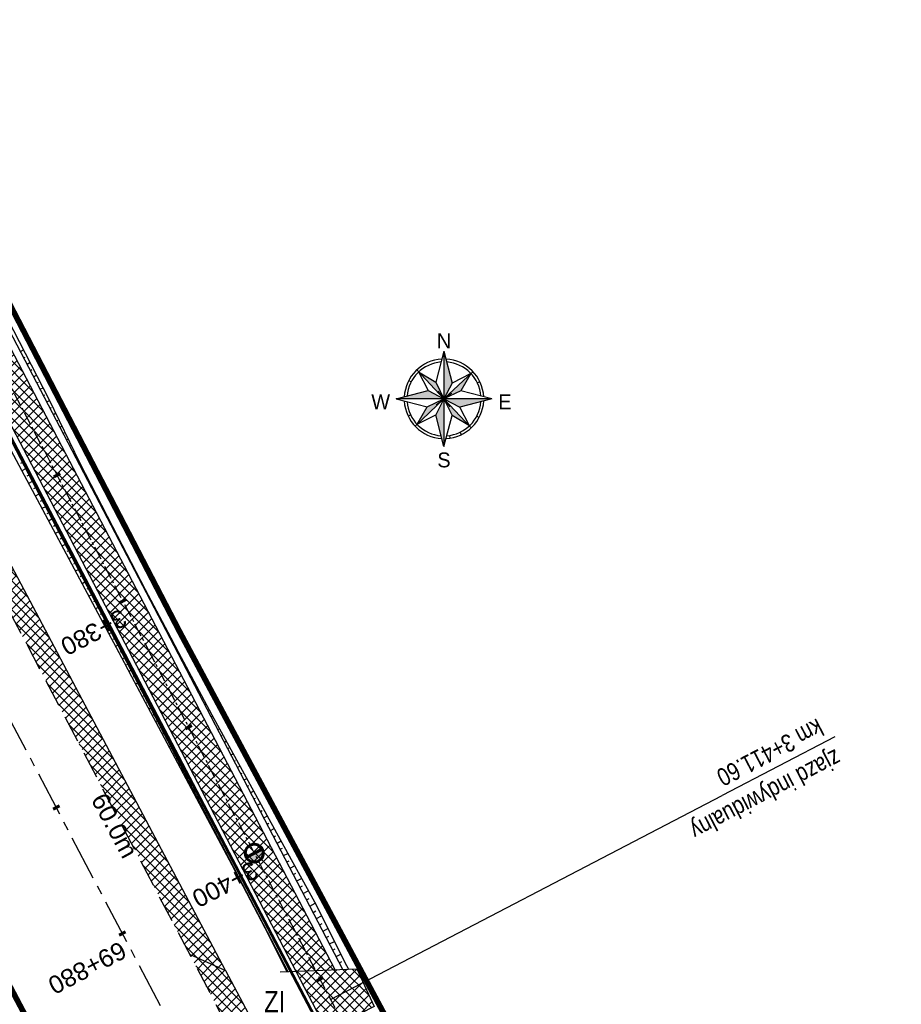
# Model space of a CAD drawing. Header units: metres. Extents: x 7529682 to 7533711, y 5721186 to 5727842.
# Tile 23 of 112: x 7531284 to 7531346, y 5724785 to 5724854. Entities that reach past the tile are written whole.
import ezdxf
from ezdxf.enums import TextEntityAlignment as Align

# ---------------------------------------------------------------- set-up
doc = ezdxf.new("R2010")
doc.units = ezdxf.units.M
for name, pattern in [('817-dzialki-09-05-04$0$HIDDEN', [0.375, 0.25, -0.125]), ('CENTER', [50.8, 31.75, -6.35, 6.35, -6.35]), ('HIDDEN', [9.525, 6.35, -3.175])]:
    doc.linetypes.add(name, pattern=pattern)
for name, color, linetype in [('C-DROGI-SYTUACJA-ETYKIETY', 7, 'Continuous'), ('D-hatch-pobocza', 131, 'Continuous'), ('D-hatch-zjazdy-BA', 244, 'Continuous'), ('D-hatch-zjazdy-kruszywo', 111, 'Continuous'), ('D-pobocza', 7, 'Continuous'), ('D-skarpa', 7, 'Continuous'), ('D-skarpa-kreskowanie', 7, 'Continuous')]:
    doc.layers.add(name, color=color, linetype=linetype)
doc.layers.add('D-hatch-ciag-pieszo-rowerowy', color=7, linetype='Continuous', lineweight=13, true_color=0xff9f80)
doc.layers.add('D-LR-etap-III', color=7, linetype='817-dzialki-09-05-04$0$HIDDEN', lineweight=50, true_color=0xff1aff)
for name, color, linetype, lineweight in [('D-krawędzie', 7, 'Continuous', 30), ('D-obrzeża', 7, 'Continuous', 30), ('D-opisy', 7, 'Continuous', 30), ('D-oś', 10, 'CENTER', 30), ('D-zjazdy', 7, 'Continuous', 30), ('D-zjazdy-opis', 7, 'Continuous', 30), ('PARSI', 252, 'Continuous', 13), ('Sieci-T-kanal technologiczny', 4, 'kt kanał technologiczny', 30)]:
    doc.layers.add(name, color=color, linetype=linetype, lineweight=lineweight)
doc.layers.add('D-opis-KT-dlugosci', color=7, linetype='Continuous', true_color=0xff8000)
doc.layers.add('poprzeczki', color=7, linetype='Continuous', true_color=0x0000c7)
doc.styles.add('2mm08', font='arial.ttf', dxfattribs={"width": 0.8})
doc.styles.add('ARIAL', font='arial.ttf', dxfattribs={"height": 1})
doc.styles.add('North Arrow Text', font='txt', dxfattribs={"height": 0.1})
doc.styles.get("Standard").update_dxf_attribs({"font": 'arial.ttf'})
doc.linetypes.add('kt kanał technologiczny', pattern='A,1,-0.8,["kt",Standard,S=0.5,R=0,X=-0.7,Y=-0.15],-0.3', length=2.1)
pattern_1 = [(45, (0.88535, 0.46493), (-0.33675960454, 0.33675960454), []), (135, (0.88535, 0.46493), (-0.33675960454, -0.33675960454), [])]
pattern_2 = [(45, (0, 0), (-0.33675960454, 0.33675960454), []), (135, (0, 0), (-0.33675960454, -0.33675960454), [])]

# ---------------------------------------------------------------- blocks, each defined once
blk = doc.blocks.new('KRZYZ')
at = {"layer": 'PARSI'}
for p, q in [((5, 0), (-5, 0)), ((0, -5), (0, 5))]:
    blk.add_line(p, q, dxfattribs=at)
blk = doc.blocks.new('orientacja')
at = {"layer": 'D-opisy', "lineweight": 25}
h = blk.add_hatch(color=256, dxfattribs=at)
h.paths.add_polyline_path([(6529063.97, 5548109.12), (6529063.97, 5548093.21), (6529066.73, 5548098.47)])
h.paths.add_polyline_path([(6529072.97, 5548101.66), (6529063.97, 5548093.21), (6529069.55, 5548095.88)])
h.paths.add_polyline_path([(6529079.89, 5548093.21), (6529063.97, 5548093.21), (6529069.23, 5548090.45)])
h.paths.add_polyline_path([(6529063.97, 5548093.21), (6529066.65, 5548087.63), (6529072.42, 5548084.21)])
h.paths.add_polyline_path([(6529063.97, 5548093.21), (6529061.21, 5548087.94), (6529063.97, 5548077.29)])
h.paths.add_polyline_path([(6529063.97, 5548093.21), (6529058.4, 5548090.53), (6529054.98, 5548084.75)])
h.paths.add_polyline_path([(6529058.71, 5548095.97), (6529048.06, 5548093.21), (6529063.97, 5548093.21)])
h.paths.add_polyline_path([(6529061.29, 5548098.78), (6529055.52, 5548102.2), (6529063.97, 5548093.21)])
for points in [[(6529063.97, 5548109.12), (6529061.29, 5548098.78)], [(6529063.97, 5548109.12), (6529063.97, 5548077.29)], [(6529063.97, 5548109.12), (6529066.73, 5548098.47)], [(6529063.97, 5548093.21), (6529054.89, 5548102.87)], [(6529055.52, 5548102.2), (6529058.71, 5548095.97)], [(6529055.52, 5548102.2), (6529061.29, 5548098.78)], [(6529063.97, 5548093.21), (6529073.64, 5548102.28)], [(6529052.23, 5548099.36), (6529053.04, 5548098.94)], [(6529061.29, 5548098.78), (6529063.97, 5548093.21)], [(6529072.97, 5548101.66), (6529066.73, 5548098.47)], [(6529072.97, 5548101.66), (6529069.55, 5548095.88)], [(6529075.92, 5548098.95), (6529075.1, 5548098.55)], [(6529048.06, 5548093.21), (6529058.71, 5548095.97)], [(6529058.71, 5548095.97), (6529063.97, 5548093.21)], [(6529066.73, 5548098.47), (6529063.97, 5548093.21)], [(6529069.55, 5548095.88), (6529063.97, 5548093.21)], [(6529079.89, 5548093.21), (6529069.55, 5548095.88)], [(6529079.89, 5548093.21), (6529048.06, 5548093.21)], [(6529048.06, 5548093.21), (6529058.4, 5548090.53)], [(6529063.97, 5548093.21), (6529054.31, 5548084.13)], [(6529058.4, 5548090.53), (6529063.97, 5548093.21)], [(6529063.97, 5548093.21), (6529061.21, 5548087.94)], [(6529063.97, 5548093.21), (6529073.05, 5548083.54)], [(6529063.97, 5548093.21), (6529069.23, 5548090.45)], [(6529063.97, 5548093.21), (6529066.65, 5548087.63)], [(6529079.89, 5548093.21), (6529069.23, 5548090.45)], [(6529054.98, 5548084.75), (6529058.4, 5548090.53)], [(6529072.42, 5548084.21), (6529069.23, 5548090.45)], [(6529052.02, 5548087.46), (6529052.85, 5548087.86)], [(6529054.98, 5548084.75), (6529061.21, 5548087.94)], [(6529063.97, 5548077.29), (6529061.21, 5548087.94)], [(6529063.97, 5548077.29), (6529066.65, 5548087.63)], [(6529072.42, 5548084.21), (6529066.65, 5548087.63)], [(6529074.9, 5548087.47), (6529075.71, 5548087.05)], [(6529065.76, 5548080.99), (6529065.89, 5548080.09)], [(6529069.32, 5548082.08), (6529069.72, 5548081.26)]]:
    blk.add_lwpolyline(points, dxfattribs=at)
for radius, start, end in [(13.26, 92.995, 177.005), (12.34, 94.3434, 175.6566), (13.26, 2.995, 87.005), (12.34, 4.3434, 85.6566), (13.26, 182.995, 267.005), (12.34, 184.3434, 265.6566), (13.26, 272.995, 357.005), (12.34, 274.3434, 355.6566)]:
    blk.add_arc((6529063.97, 5548093.21), radius, start, end, dxfattribs=at)
at = {"layer": 'D-opisy', "lineweight": 25, "xscale": 0.6489600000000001, "yscale": 0.6489600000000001, "zscale": 0.6489600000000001, "rotation": 306.822681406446}
blk.add_blockref('KRZYZ', (6529063.97, 5548093.21), dxfattribs=at)
at = {"layer": 'D-opisy', "lineweight": 25, "style": 'North Arrow Text'}
for s, p in [('N', (6529063.97, 5548108.61)), ('W', (6529042.87, 5548088.29)), ('E', (6529084.28, 5548088.29)), ('S', (6529063.97, 5548068.88))]:
    blk.add_text(s, height=4.96, dxfattribs=at).set_placement(p, align=Align.BOTTOM_CENTER)
blk = doc.blocks.new('AeccTickLine')
at = {"color": 0, "linetype": 'ByBlock', "lineweight": -2}
blk.add_line((0, 1), (0, -1), dxfattribs=at)
blk = doc.blocks.new('kilometraz')
at = {"linetype": 'ByBlock', "lineweight": -2}
blk.add_hatch(color=0, dxfattribs=at).paths.add_polyline_path([(0, -0.28125, 0.41421356), (0.28125, 0, 0.41421356), (0, 0.28125)])
at = {"color": 0, "linetype": 'ByBlock', "lineweight": -2}
blk.add_line((0, 0.28125), (0, -0.28125), dxfattribs=at)
blk.add_circle((0, 0), 0.28125, dxfattribs=at)

msp = doc.modelspace()

# ---------------------------------------------------------------- hatches: boundary and pattern name
at = {"layer": 'D-hatch-ciag-pieszo-rowerowy'}
h = msp.add_hatch(dxfattribs=at)
h.set_pattern_fill('ANSI37', color=256, scale=0.15, style=0)
h.set_pattern_definition(pattern_1)
h.paths.add_polyline_path([(7531176.002, 5725035.633), (7531173.776, 5725034.493), (7531202.515, 5724979.795), (7531233.696, 5724920.95), (7531258.824, 5724873.473), (7531292.225, 5724809.507), (7531303.703, 5724787.477), (7531306.47, 5724787.579), (7531294.441, 5724810.665), (7531261.037, 5724874.637), (7531235.905, 5724922.12), (7531204.726, 5724980.962)])
at = {"layer": 'D-hatch-pobocza'}
h = msp.add_hatch(dxfattribs=at)
h.set_pattern_fill('ANSI37', color=256, scale=0.15, style=0)
h.set_pattern_definition(pattern_2)
h.paths.add_polyline_path([(7531224.12, 5724929.62), (7531213.15, 5724949.98), (7531200.73, 5724973.91), (7531188.83, 5724996.41), (7531176.89, 5725019.33), (7531166.91, 5725038.07), (7531158.98, 5725054.059), (7531158.142, 5725051.386), (7531167.38, 5725033.767), (7531197.165, 5724976.988), (7531228.151, 5724918.034), (7531253.153, 5724870.491), (7531286.796, 5724806.654), (7531296.235, 5724788.675), (7531298.776, 5724787.518), (7531278.14, 5724826.49), (7531263.88, 5724853.83), (7531259.01, 5724862.85), (7531247.51, 5724884.88), (7531235.21, 5724908.21)])
at = {"layer": 'D-hatch-zjazdy-BA'}
h = msp.add_hatch(dxfattribs=at)
h.set_pattern_fill('ANSI37', color=256, scale=0.15, style=0)
h.set_pattern_definition(pattern_1)
h.paths.add_polyline_path([(7531305.884, 5724783.292), (7531309.218, 5724784.999), (7531307.992, 5724787.635), (7531303.703, 5724787.477)])
at = {"layer": 'D-hatch-zjazdy-kruszywo'}
h = msp.add_hatch(dxfattribs=at)
h.set_pattern_fill('ANSI37', color=256, scale=0.15, style=0)
h.set_pattern_definition(pattern_2)
h.paths.add_polyline_path([(7531298.776, 5724787.518), (7531296.235, 5724788.675), (7531302.441, 5724776.853), (7531302.377, 5724780.719)])

# ---------------------------------------------------------------- linework, layer by layer
at = {"layer": 'D-krawędzie', "linetype": 'HIDDEN', "ltscale": 0.3, "flags": 128}
msp.add_lwpolyline([(7530572.01, 5726166.06), (7530599.74, 5726113.52), (7530641.555, 5726032.008), (7530660.961, 5725995.07), (7530689.128, 5725941.54), (7530707.336, 5725907.032), (7530725.256, 5725873.093), (7530743.97, 5725837.654), (7530770.527, 5725787.119), (7530787.864, 5725754.267), (7530809.898, 5725712.542), (7530824.739, 5725684.389), (7530840.856, 5725653.693), (7530860.675, 5725616.154), (7530865.283, 5725607.394), (7530878.05, 5725583.08), (7530918.172, 5725507.178), (7530950.163, 5725446.305), (7530993.419, 5725364.265), (7531022.766, 5725308.719), (7531053.81, 5725249.872), (7531081.166, 5725197.875), (7531103.902, 5725154.541), (7531128.123, 5725108.448), (7531149.3, 5725068.25), (7531167.38, 5725033.767), (7531197.165, 5724976.988), (7531228.151, 5724918.034), (7531253.153, 5724870.491), (7531286.796, 5724806.654), (7531306.74, 5724768.665), (7531335.094, 5724714.652), (7531357.319, 5724672.439), (7531373.645, 5724641.454), (7531392.162, 5724605.999), (7531418.48, 5724555.853), (7531439.727, 5724515.582), (7531476.36, 5724446.19), (7531491.8, 5724416.76), (7531531.9, 5724339.933), (7531557.227, 5724291.659), (7531569.852, 5724267.577), (7531591.376, 5724226.548), (7531610.004, 5724191.103), (7531616.883, 5724177.999), (7531629.985, 5724153.025), (7531641.007, 5724132.022), (7531664.906, 5724087.617), (7531677.644, 5724064.786), (7531683.112, 5724054.988), (7531686.753, 5724048.18), (7531695.448, 5724031.697), (7531703.749, 5724015.917), (7531709.214, 5724005.514), (7531719.389, 5723986.147), (7531726.295, 5723973), (7531732.741, 5723960.736), (7531735.13, 5723956.19)], dxfattribs=at)
at = {"layer": 'D-LR-etap-III', "ltscale": 10, "flags": 128}
msp.add_lwpolyline([(7531750.474, 5723895.103, 0.4, 0.4, 0), (7531750.505, 5723895.13, 0.4, 0.4, 0), (7531682.71, 5724022.92, 0.4, 0.4, 0), (7531619.177, 5724147.204, 0.4, 0.4, 0), (7531592.309, 5724198.489, 0.4, 0.4, 0), (7531553.264, 5724272.919, 0.4, 0.4, 0), (7531504.02, 5724366.79, 0.4, 0.4, 0), (7531482.09, 5724407.62, 0.4, 0.4, 0), (7531412.35, 5724541.183, 0.4, 0.4, 0), (7531388.464, 5724586.93, 0.4, 0.4, 0), (7531345.12, 5724669.94, 0.4, 0.4, 0), (7531127.66, 5725081.67, 0.4, 0.4, 0), (7531059.253, 5725211.041, 0.4, 0.4, 0), (7531008.007, 5725307.954, 0.4, 0.4, 0), (7530964.182, 5725390.836, 0.4, 0.4, 0), (7530914.557, 5725484.684, 0.4, 0.4, 0), (7530865.243, 5725577.494, 0.4, 0.4, 0), (7530840.085, 5725624.059, 0.4, 0.4, 0), (7530802.56, 5725694.925, 0.4, 0.4, 0), (7530755.54, 5725787.51, 0.4, 0.4, 0), (7530708.718, 5725876.303, 0.4, 0.4, 0), (7530695.12, 5725902.09, 0.4, 0.4, 0), (7530642.914, 5726001.078, 0.4, 0.4, 0), (7530634.935, 5726016.147, 0.4, 0.4, 0), (7530610.82, 5726061.93, 0.4, 0.4, 0), (7530610.82, 5726061.93, 0.4, 0.4, 0), (7530607.21, 5726063.51, 0.4, 0.4, 0), (7530597.42, 5726080.68, 0.4, 0.4, 0), (7530591.16, 5726088.44, 0.4, 0.4, 0), (7530581.28, 5726107.21, 0.4, 0.4, 0), (7530571.29, 5726130.56, 0.4, 0.4, 0), (7530549.555, 5726171.527, 0.4, 0.4, 0), (7530531.014, 5726206.474, 0.4, 0.4, 0), (7530516.461, 5726236.017, 0.4, 0.4, 0), (7530500.799, 5726266.141, 0.4, 0.4, 0), (7530491.35, 5726283.94, 0.4, 0.4, 0), (7530482.4, 5726303.41, 0.4, 0.4, 0), (7530482.4, 5726303.41, 0.4, 0.4, 0), (7530450.41, 5726357.28, 0.4, 0.4, 0), (7530397.759, 5726458.5, 0.4, 0.4, 0), (7530334.708, 5726583.665, 0.4, 0.4, 0), (7530303.939, 5726645.168, 0.4, 0.4, 0), (7530300.51, 5726651.778, 0.4, 0.4, 0), (7530289.214, 5726671.967, 0.4, 0.4, 0), (7530281.54, 5726685.57, 0.4, 0.4, 0), (7530261.371, 5726724.163, 0.4, 0.4, 0), (7530254.03, 5726738.21, 0.4, 0.4, 0), (7530197.22, 5726845.06, 0.4, 0.4, 0), (7530194.71, 5726849.15, 0.4, 0.4, 0), (7530195.92, 5726850.75, 0.4, 0.4, 0), (7530170.547, 5726892.961, 0.4, 0.4, 0), (7530143.175, 5726945.066, 0.4, 0.4, 0), (7530105.06, 5727018.32, 0.4, 0.4, 0), (7530100.06, 5727027.16, 0.4, 0.4, 0), (7530062.319, 5727099.625, 0.4, 0.4, 0), (7530015.379, 5727189.42, 0.4, 0.4, 0), (7529983.208, 5727250.207, 0.4, 0.4, 0), (7529953.284, 5727306.747, 0.4, 0.4, 0), (7529900.671, 5727406.159, 0.4, 0.4, 0), (7529890.63, 5727425.131, 0.4, 0.4, 0), (7529875.155, 5727454.426, 0.4, 0.4, 0), (7529857.56, 5727487.787, 0.4, 0.4, 0), (7529835.194, 5727530.193, 0.4, 0.4, 0), (7529811.741, 5727574.662, 0.4, 0.4, 0), (7529792.102, 5727611.923, 0.4, 0.4, 0), (7529768.066, 5727657.47, 0.4, 0.4, 0), (7529755.211, 5727682.131, 0.4, 0.4, 0), (7529753.31, 5727681.13, 0.4, 0.4, 0), (7529739.21, 5727707.77, 0.4, 0.4, 0), (7529735.395, 5727711.252, 0.4, 0.4, 0), (7529725.42, 5727730.2, 0.4, 0.4, 0), (7529723.55, 5727729.88, 0.4, 0.4, 0), (7529695.567, 5727782.932, 0.4, 0.4, 0), (7529717.68, 5727794.024, 0.4, 0.4, 0), (7529736.275, 5727758.647, 0.4, 0.4, 0), (7529736.275, 5727758.647, 0.4, 0.4, 0), (7529744.511, 5727750.406, 0.4, 0.4, 0), (7529744.511, 5727750.406, 0.4, 0.4, 0), (7529750.283, 5727738.55, 0.4, 0.4, 0), (7529777.109, 5727687.569, 0.4, 0.4, 0), (7529796.515, 5727651.33, 0.4, 0.4, 0), (7529814.938, 5727616.793, 0.4, 0.4, 0), (7529839.007, 5727572.304, 0.4, 0.4, 0), (7529860.618, 5727532.509, 0.4, 0.4, 0), (7529882.349, 5727491.504, 0.4, 0.4, 0), (7529904.865, 5727449.096, 0.4, 0.4, 0), (7529920.747, 5727418.885, 0.4, 0.4, 0), (7529946.677, 5727368.547, 0.4, 0.4, 0), (7529972.025, 5727320.573, 0.4, 0.4, 0), (7529987.74, 5727290.153, 0.4, 0.4, 0), (7529996.497, 5727273.662, 0.4, 0.4, 0), (7530017.541, 5727234.203, 0.4, 0.4, 0), (7530033.054, 5727204.864, 0.4, 0.4, 0), (7530051.623, 5727170.223, 0.4, 0.4, 0), (7530069.277, 5727137.016, 0.4, 0.4, 0), (7530089.385, 5727097.534, 0.4, 0.4, 0), (7530109.713, 5727060.747, 0.4, 0.4, 0), (7530136.77, 5727011.64, 0.4, 0.4, 0), (7530162.447, 5726962.744, 0.4, 0.4, 0), (7530187.674, 5726916.992, 0.4, 0.4, 0), (7530207.821, 5726879.335, 0.4, 0.4, 0), (7530230.626, 5726834.519, 0.4, 0.4, 0), (7530262.288, 5726776.618, 0.4, 0.4, 0), (7530277.51, 5726760.213, 0.4, 0.4, 0), (7530286.037, 5726744.107, 0.4, 0.4, 0), (7530288.097, 5726735.884, 0.4, 0.4, 0), (7530290.394, 5726725.047, 0.4, 0.4, 0), (7530296.177, 5726713.583, 0.4, 0.4, 0), (7530302.726, 5726701.182, 0.4, 0.4, 0), (7530325.685, 5726657.466, 0.4, 0.4, 0), (7530343.244, 5726623.649, 0.4, 0.4, 0), (7530360.23, 5726591.747, 0.4, 0.4, 0), (7530383.209, 5726548.059, 0.4, 0.4, 0), (7530406.018, 5726503.606, 0.4, 0.4, 0), (7530427.465, 5726462.62, 0.4, 0.4, 0), (7530447.928, 5726424.388, 0.4, 0.4, 0), (7530471.127, 5726379.921, 0.4, 0.4, 0), (7530490.501, 5726343.033, 0.4, 0.4, 0), (7530509.499, 5726306.733, 0.4, 0.4, 0), (7530529.89, 5726267.244, 0.4, 0.4, 0), (7530543.852, 5726238.99, 0.4, 0.4, 0), (7530554.809, 5726218.944, 0.4, 0.4, 0), (7530559.027, 5726212.223, 0.4, 0.4, 0), (7530563.061, 5726206.41, 0.4, 0.4, 0), (7530566.934, 5726200.464, 0.4, 0.4, 0), (7530569.771, 5726194.902, 0.4, 0.4, 0), (7530571.473, 5726191.282, 0.4, 0.4, 0), (7530572.839, 5726188.025, 0.4, 0.4, 0), (7530575.295, 5726182.035, 0.4, 0.4, 0), (7530579.737, 5726173.306, 0.4, 0.4, 0), (7530583.3, 5726167.41, 0.4, 0.4, 0), (7530593.4, 5726163.33, 0.4, 0.4, 0), (7530598.618, 5726155.264, 0.4, 0.4, 0), (7530608.258, 5726140.497, 0.4, 0.4, 0), (7530603.27, 5726136.83, 0.4, 0.4, 0), (7530606.53, 5726131.84, 0.4, 0.4, 0), (7530604.239, 5726124.217, 0.4, 0.4, 0), (7530605.847, 5726121.63, 0.4, 0.4, 0), (7530608.972, 5726116.164, 0.4, 0.4, 0), (7530618.114, 5726097.791, 0.4, 0.4, 0), (7530651.213, 5726034.96, 0.4, 0.4, 0), (7530670.244, 5725998.611, 0.4, 0.4, 0), (7530698.075, 5725945.953, 0.4, 0.4, 0), (7530716.506, 5725911.305, 0.4, 0.4, 0), (7530735.223, 5725875.667, 0.4, 0.4, 0), (7530752.504, 5725842.155, 0.4, 0.4, 0), (7530778.311, 5725793.501, 0.4, 0.4, 0), (7530797.5, 5725756.382, 0.4, 0.4, 0), (7530812.519, 5725728.289, 0.4, 0.4, 0), (7530820.039, 5725713.16, 0.4, 0.4, 0), (7530822.422, 5725710.194, 0.4, 0.4, 0), (7530833.155, 5725688.801, 0.4, 0.4, 0), (7530849.629, 5725656.159, 0.4, 0.4, 0), (7530867.983, 5725621.964, 0.4, 0.4, 0), (7530872.63, 5725612.888, 0.4, 0.4, 0), (7530880.354, 5725597.595, 0.4, 0.4, 0), (7530883.839, 5725593.389, 0.4, 0.4, 0), (7530891.782, 5725587.763, 0.4, 0.4, 0), (7530895.039, 5725584.281, 0.4, 0.4, 0), (7530897.034, 5725580.941, 0.4, 0.4, 0), (7530900.952, 5725579.946, 0.4, 0.4, 0), (7530904.81, 5725571.977, 0.4, 0.4, 0), (7530903.682, 5725568.566, 0.4, 0.4, 0), (7530908.901, 5725558.845, 0.4, 0.4, 0), (7530910.252, 5725545.672, 0.4, 0.4, 0), (7530912.873, 5725538.646, 0.4, 0.4, 0), (7530945.278, 5725478.464, 0.4, 0.4, 0), (7530959.692, 5725450.246, 0.4, 0.4, 0), (7531002.827, 5725368.192, 0.4, 0.4, 0), (7531044.704, 5725290.314, 0.4, 0.4, 0), (7531064.099, 5725253.213, 0.4, 0.4, 0), (7531083.01, 5725216.678, 0.4, 0.4, 0), (7531113.013, 5725158.466, 0.4, 0.4, 0), (7531137.364, 5725113.071, 0.4, 0.4, 0), (7531150.831, 5725086.712, 0.4, 0.4, 0), (7531159.746, 5725076.641, 0.4, 0.4, 0), (7531166.31, 5725074.58, 0.4, 0.4, 0), (7531172.29, 5725062.58, 0.4, 0.4, 0), (7531170.59, 5725055.606, 0.4, 0.4, 0), (7531173.733, 5725044.081, 0.4, 0.4, 0), (7531215.342, 5724964.86, 0.4, 0.4, 0), (7531238.054, 5724921.685, 0.4, 0.4, 0), (7531262.39, 5724875.283, 0.4, 0.4, 0), (7531295.587, 5724811.266, 0.4, 0.4, 0), (7531348.488, 5724712.363, 0.4, 0.4, 0), (7531363.741, 5724682.684, 0.4, 0.4, 0), (7531366.987, 5724675.865, 0.4, 0.4, 0), (7531382.541, 5724646.111, 0.4, 0.4, 0), (7531401.299, 5724610.875, 0.4, 0.4, 0), (7531428.965, 5724558.862, 0.4, 0.4, 0), (7531449.111, 5724520.398, 0.4, 0.4, 0), (7531477.293, 5724465.831, 0.4, 0.4, 0), (7531500.996, 5724421.113, 0.4, 0.4, 0), (7531512.122, 5724400.549, 0.4, 0.4, 0), (7531513.782, 5724396.757, 0.4, 0.4, 0), (7531526.32, 5724379.39, 0.4, 0.4, 0), (7531566.784, 5724302.736, 0.4, 0.4, 0), (7531612.277, 5724225.61, 0.4, 0.4, 0), (7531620.493, 5724210.548, 0.4, 0.4, 0), (7531631.578, 5724196.258, 0.4, 0.4, 0), (7531653.484, 5724152.434, 0.4, 0.4, 0), (7531661.151, 5724128.494, 0.4, 0.4, 0), (7531673.881, 5724101.186, 0.4, 0.4, 0), (7531684.691, 5724081.184, 0.4, 0.4, 0), (7531699.212, 5724051.17, 0.4, 0.4, 0), (7531704.034, 5724040.584, 0.4, 0.4, 0), (7531704.034, 5724040.584, 0.4, 0.4, 0), (7531703.913, 5724037.17, 0.4, 0.4, 0), (7531736.42, 5723969.232, 0.4, 0.4, 0), (7531738.285, 5723967.699, 0.4, 0.4, 0), (7531742.181, 5723962.346, 0.4, 0.4, 0), (7531744.286, 5723958.616, 0.4, 0.4, 0), (7531755.393, 5723944.193, 0.4, 0.4, 0), (7531758.69, 5723936.76, 0.4, 0.4, 0), (7531780.08, 5723929.25, 0.4, 0.4, 0), (7531792.612, 5723906.338, 0.4, 0.4, 0), (7531792.612, 5723906.338, 0.4, 0.4, 0), (7531756.962, 5723883.055, 0.4, 0.4, 0), (7531750.46, 5723895.13, 0.4, 0.4, 0), (7531750.46, 5723895.13, 0, 0, 0)], format="xyseb", dxfattribs=at)
at = {"layer": 'D-obrzeża'}
for points in [[(7531306.47, 5724787.579), (7531294.441, 5724810.665), (7531261.037, 5724874.637), (7531235.905, 5724922.12), (7531204.726, 5724980.962), (7531173.078, 5725041.197, -0.068789), (7531170.289, 5725048.924), (7531169.644, 5725051.962, 0.068574), (7531168.256, 5725055.815), (7531166.709, 5725058.764, -0.29099), (7531166.888, 5725060.903), (7531168.105, 5725062.505)], [(7531162.547, 5725061.318), (7531165.882, 5725054.959, -0.068574), (7531167.27, 5725051.106), (7531167.915, 5725048.068, 0.068789), (7531170.704, 5725040.34), (7531202.515, 5724979.795), (7531233.696, 5724920.95), (7531258.824, 5724873.473), (7531292.225, 5724809.507), (7531312.052, 5724771.454), (7531340.423, 5724719.339, -0.00902), (7531345.426, 5724709.741), (7531362.629, 5724675.233), (7531378.958, 5724644.242), (7531397.477, 5724608.783), (7531423.79, 5724558.646), (7531445.036, 5724518.378), (7531473.71, 5724463.87), (7531497.095, 5724419.316), (7531505.905, 5724402.511, -0.033171), (7531508.586, 5724396.451), (7531511.248, 5724389.164)]]:
    msp.add_lwpolyline(points, format="xyb", dxfattribs=at)
at = {"layer": 'D-oś', "ltscale": 0.03}
msp.add_lwpolyline([(7531156.869, 5725074.83), (7531166.993, 5725055.55, -0.068732), (7531168.479, 5725051.432), (7531169.1, 5725048.503, 0.068783), (7531171.89, 5725040.776), (7531203.621, 5724980.378), (7531234.8, 5724921.535), (7531259.931, 5724874.055), (7531293.333, 5724810.086), (7531313.16, 5724772.033), (7531341.529, 5724719.923, -0.009023), (7531346.533, 5724710.322), (7531363.735, 5724675.815), (7531380.065, 5724644.823), (7531398.584, 5724609.363), (7531424.897, 5724559.228), (7531446.142, 5724518.961), (7531474.816, 5724464.452), (7531498.201, 5724419.897)], format="xyb", dxfattribs=at)
at = {"layer": 'D-oś', "ltscale": 0.1}
msp.add_lwpolyline([(7531488.683, 5724414.901), (7531465.302, 5724459.448), (7531436.63, 5724513.951), (7531415.383, 5724554.223), (7531389.061, 5724604.375), (7531370.545, 5724639.828), (7531354.222, 5724670.808), (7531331.996, 5724713.024), (7531303.641, 5724767.038), (7531283.699, 5724805.024), (7531250.055, 5724868.862), (7531225.053, 5724916.406), (7531194.065, 5724975.362), (7531164.28, 5725032.142), (7531146.202, 5725066.622)], dxfattribs=at)
at = {"layer": 'D-pobocza'}
for points in [[(7531307.023, 5724787.599), (7531294.884, 5724810.896), (7531261.48, 5724874.869), (7531236.347, 5724922.354), (7531205.169, 5724981.195), (7531173.553, 5725041.368, -0.068789), (7531170.764, 5725049.096), (7531170.119, 5725052.133, 0.068574), (7531168.73, 5725055.986), (7531167.152, 5725058.996, -0.29099), (7531167.286, 5725060.6), (7531168.707, 5725062.47)], [(7531162.212, 5725060.882), (7531165.407, 5725054.788, -0.068574), (7531166.795, 5725050.935), (7531167.44, 5725047.896, 0.068789), (7531170.23, 5725040.168), (7531202.073, 5724979.562), (7531233.254, 5724920.716), (7531258.382, 5724873.241), (7531291.782, 5724809.276), (7531303.156, 5724787.446)]]:
    msp.add_lwpolyline(points, format="xyb", dxfattribs=at)
msp.add_lwpolyline([(7531298.776, 5724787.518), (7531278.14, 5724826.49), (7531263.88, 5724853.83), (7531259.01, 5724862.85), (7531247.51, 5724884.88), (7531235.21, 5724908.21), (7531224.12, 5724929.62), (7531213.15, 5724949.98), (7531200.73, 5724973.91), (7531188.83, 5724996.41), (7531176.89, 5725019.33), (7531166.91, 5725038.07), (7531158.98, 5725054.059), (7531158.142, 5725051.386)], dxfattribs=at)
at = {"layer": 'D-skarpa', "linetype": 'Continuous'}
for points in [[(7531230.708, 5724934.053, -0.000223), (7531256.277, 5724885.356), (7531258.574, 5724880.914), (7531261.648, 5724874.964), (7531263.151, 5724872.011), (7531267.688, 5724863.099), (7531270.049, 5724858.691), (7531272.444, 5724854.301), (7531274.719, 5724849.848), (7531276.999, 5724845.398), (7531279.375, 5724840.998), (7531281.743, 5724836.594), (7531286.35, 5724827.719), (7531288.531, 5724823.211), (7531290.815, 5724818.767), (7531293.119, 5724814.331), (7531294.924, 5724810.915), (7531295.463, 5724809.898), (7531297.815, 5724805.5), (7531302.62, 5724796.728), (7531305.022, 5724792.341), (7531307.283, 5724787.881), (7531307.417, 5724787.613)], [(7531228.71, 5724927.335, -0.000386), (7531236.047, 5724914.248), (7531238.562, 5724909.923), (7531240.908, 5724905.507), (7531247.955, 5724892.266), (7531250.347, 5724887.875), (7531252.783, 5724883.507), (7531255.08, 5724879.065), (7531257.339, 5724874.604), (7531258.085, 5724873.078), (7531259.493, 5724870.101), (7531261.633, 5724865.577), (7531264.108, 5724861.229), (7531266.812, 5724857.001), (7531269.084, 5724852.546), (7531271.476, 5724848.155), (7531280.42, 5724830.262), (7531282.741, 5724825.834), (7531291.634, 5724809.199), (7531292.169, 5724808.196), (7531299.223, 5724794.958), (7531301.525, 5724790.519), (7531303.079, 5724787.454)]]:
    msp.add_lwpolyline(points, format="xyb", dxfattribs=at)
at = {"layer": 'D-skarpa-kreskowanie', "linetype": 'Continuous'}
for p, q in [((7531284.352, 5724831.067, 108.7), (7531284.556, 5724831.174, 108.546)), ((7531284.583, 5724830.624, 108.701), (7531284.685, 5724830.677, 108.625)), ((7531284.814, 5724830.181, 108.702), (7531285.017, 5724830.287, 108.55)), ((7531285.046, 5724829.738, 108.703), (7531285.147, 5724829.79, 108.627)), ((7531285.277, 5724829.294, 108.704), (7531285.478, 5724829.399, 108.553)), ((7531285.509, 5724828.851, 108.705), (7531285.608, 5724828.903, 108.63)), ((7531285.74, 5724828.408, 108.706), (7531285.939, 5724828.512, 108.557)), ((7531285.972, 5724827.965, 108.707), (7531286.07, 5724828.016, 108.633)), ((7531286.203, 5724827.522, 108.708), (7531286.396, 5724827.622, 108.563)), ((7531286.434, 5724827.078, 108.709), (7531286.522, 5724827.124, 108.643)), ((7531286.666, 5724826.635, 108.71), (7531286.825, 5724826.718, 108.59)), ((7531286.897, 5724826.192, 108.711), (7531286.968, 5724826.229, 108.657)), ((7531287.129, 5724825.749, 108.712), (7531287.253, 5724825.814, 108.618)), ((7531287.36, 5724825.305, 108.712), (7531287.414, 5724825.334, 108.672)), ((7531287.592, 5724824.862, 108.713), (7531287.682, 5724824.91, 108.645)), ((7531287.823, 5724824.419, 108.714), (7531287.86, 5724824.438, 108.687)), ((7531288.054, 5724823.976, 108.715), (7531288.111, 5724824.005, 108.673)), ((7531288.286, 5724823.533, 108.716), (7531288.305, 5724823.543, 108.702)), ((7531284.484, 5724823.252, 108.583), (7531284.342, 5724823.178, 108.477)), ((7531284.715, 5724822.809, 108.584), (7531284.436, 5724822.663, 108.374)), ((7531288.517, 5724823.089, 108.717), (7531288.543, 5724823.103, 108.698)), ((7531284.947, 5724822.366, 108.585), (7531284.809, 5724822.294, 108.482)), ((7531288.749, 5724822.646, 108.718), (7531288.761, 5724822.652, 108.709)), ((7531288.98, 5724822.203, 108.719), (7531289.002, 5724822.215, 108.702)), ((7531285.178, 5724821.922, 108.586), (7531284.907, 5724821.781, 108.383)), ((7531285.41, 5724821.479, 108.587), (7531285.276, 5724821.41, 108.487)), ((7531289.212, 5724821.76, 108.72), (7531289.222, 5724821.765, 108.712)), ((7531289.443, 5724821.317, 108.721), (7531289.462, 5724821.327, 108.707)), ((7531285.641, 5724821.036, 108.588), (7531285.379, 5724820.899, 108.391)), ((7531289.674, 5724820.873, 108.722), (7531289.683, 5724820.878, 108.715)), ((7531285.873, 5724820.593, 108.589), (7531285.744, 5724820.525, 108.492)), ((7531286.104, 5724820.15, 108.59), (7531285.85, 5724820.017, 108.399)), ((7531289.906, 5724820.43, 108.723), (7531289.922, 5724820.439, 108.711)), ((7531290.137, 5724819.987, 108.724), (7531290.145, 5724819.991, 108.718)), ((7531286.335, 5724819.706, 108.591), (7531286.211, 5724819.641, 108.497)), ((7531286.567, 5724819.263, 108.592), (7531286.322, 5724819.135, 108.408)), ((7531290.369, 5724819.544, 108.725), (7531290.382, 5724819.55, 108.715)), ((7531286.798, 5724818.82, 108.593), (7531286.678, 5724818.757, 108.502)), ((7531290.6, 5724819.1, 108.726), (7531290.606, 5724819.103, 108.721)), ((7531290.832, 5724818.657, 108.727), (7531290.842, 5724818.663, 108.719)), ((7531287.03, 5724818.377, 108.594), (7531286.793, 5724818.253, 108.416)), ((7531287.261, 5724817.934, 108.595), (7531287.145, 5724817.873, 108.507)), ((7531291.063, 5724818.214, 108.728), (7531291.068, 5724818.217, 108.724)), ((7531287.493, 5724817.49, 108.596), (7531287.265, 5724817.371, 108.424)), ((7531291.294, 5724817.771, 108.728), (7531291.304, 5724817.776, 108.723)), ((7531291.526, 5724817.328, 108.729), (7531291.53, 5724817.33, 108.728)), ((7531287.724, 5724817.047, 108.597), (7531287.612, 5724816.989, 108.513)), ((7531287.955, 5724816.604, 108.598), (7531287.736, 5724816.49, 108.433)), ((7531291.757, 5724816.884, 108.73), (7531291.765, 5724816.889, 108.728)), ((7531288.187, 5724816.161, 108.598), (7531288.079, 5724816.105, 108.518)), ((7531291.989, 5724816.441, 108.731), (7531291.993, 5724816.443, 108.731)), ((7531292.22, 5724815.998, 108.732), (7531292.227, 5724816.002, 108.732)), ((7531288.418, 5724815.717, 108.599), (7531288.208, 5724815.608, 108.441)), ((7531288.65, 5724815.274, 108.6), (7531288.547, 5724815.22, 108.523)), ((7531292.458, 5724815.558, 108.734), (7531292.455, 5724815.557, 108.734)), ((7531292.689, 5724815.115, 108.736), (7531292.683, 5724815.112, 108.734)), ((7531288.881, 5724814.831, 108.601), (7531288.679, 5724814.726, 108.45)), ((7531289.113, 5724814.388, 108.602), (7531289.014, 5724814.336, 108.528)), ((7531292.92, 5724814.671, 108.738), (7531292.917, 5724814.67, 108.737)), ((7531289.344, 5724813.945, 108.603), (7531289.151, 5724813.844, 108.458)), ((7531293.151, 5724814.228, 108.74), (7531293.146, 5724814.225, 108.736)), ((7531293.382, 5724813.785, 108.741), (7531293.38, 5724813.783, 108.739)), ((7531289.575, 5724813.501, 108.604), (7531289.481, 5724813.452, 108.533)), ((7531289.807, 5724813.058, 108.605), (7531289.622, 5724812.962, 108.466)), ((7531293.614, 5724813.341, 108.742), (7531293.609, 5724813.339, 108.738)), ((7531290.038, 5724812.615, 108.606), (7531289.948, 5724812.568, 108.538)), ((7531293.845, 5724812.898, 108.742), (7531293.843, 5724812.897, 108.741)), ((7531294.076, 5724812.455, 108.743), (7531294.072, 5724812.452, 108.74)), ((7531290.27, 5724812.172, 108.607), (7531290.094, 5724812.08, 108.475)), ((7531290.501, 5724811.729, 108.608), (7531290.415, 5724811.684, 108.543)), ((7531294.307, 5724812.011, 108.744), (7531294.305, 5724812.01, 108.742)), ((7531290.733, 5724811.285, 108.609), (7531290.565, 5724811.198, 108.483)), ((7531294.538, 5724811.568, 108.745), (7531294.535, 5724811.566, 108.742)), ((7531294.77, 5724811.125, 108.745), (7531294.768, 5724811.124, 108.744)), ((7531290.964, 5724810.842, 108.61), (7531290.883, 5724810.8, 108.549)), ((7531291.195, 5724810.399, 108.611), (7531291.037, 5724810.316, 108.491)), ((7531295.002, 5724810.682, 108.744), (7531294.997, 5724810.679, 108.744)), ((7531295.228, 5724810.236, 108.744), (7531295.232, 5724810.238, 108.742)), ((7531291.427, 5724809.956, 108.612), (7531291.35, 5724809.915, 108.554)), ((7531295.459, 5724809.792, 108.745), (7531295.472, 5724809.799, 108.736)), ((7531291.658, 5724809.512, 108.613), (7531291.508, 5724809.434, 108.5)), ((7531291.89, 5724809.069, 108.614), (7531291.817, 5724809.031, 108.559)), ((7531295.69, 5724809.349, 108.746), (7531295.701, 5724809.355, 108.738)), ((7531295.921, 5724808.906, 108.747), (7531295.951, 5724808.921, 108.725)), ((7531292.121, 5724808.626, 108.614), (7531291.979, 5724808.552, 108.508)), ((7531292.352, 5724808.182, 108.615), (7531292.283, 5724808.146, 108.564)), ((7531296.152, 5724808.462, 108.748), (7531296.171, 5724808.472, 108.734)), ((7531292.583, 5724807.739, 108.616), (7531292.449, 5724807.669, 108.516)), ((7531296.383, 5724808.019, 108.749), (7531296.429, 5724808.043, 108.715)), ((7531296.614, 5724807.575, 108.75), (7531296.641, 5724807.589, 108.73)), ((7531292.814, 5724807.295, 108.617), (7531292.749, 5724807.262, 108.569)), ((7531293.045, 5724806.852, 108.618), (7531292.92, 5724806.787, 108.524)), ((7531296.845, 5724807.132, 108.751), (7531296.908, 5724807.164, 108.704)), ((7531293.276, 5724806.409, 108.619), (7531293.215, 5724806.377, 108.574)), ((7531297.077, 5724806.689, 108.752), (7531297.112, 5724806.707, 108.726)), ((7531297.308, 5724806.245, 108.753), (7531297.386, 5724806.286, 108.694)), ((7531293.507, 5724805.965, 108.62), (7531293.39, 5724805.904, 108.532)), ((7531293.738, 5724805.522, 108.621), (7531293.681, 5724805.492, 108.579)), ((7531297.539, 5724805.802, 108.754), (7531297.582, 5724805.824, 108.721)), ((7531297.77, 5724805.358, 108.755), (7531297.865, 5724805.408, 108.683)), ((7531293.969, 5724805.078, 108.622), (7531293.86, 5724805.022, 108.54)), ((7531298.001, 5724804.915, 108.756), (7531298.053, 5724804.942, 108.716)), ((7531294.2, 5724804.635, 108.623), (7531294.148, 5724804.608, 108.584)), ((7531294.431, 5724804.192, 108.624), (7531294.331, 5724804.139, 108.548)), ((7531298.232, 5724804.471, 108.757), (7531298.346, 5724804.531, 108.671)), ((7531298.463, 5724804.028, 108.758), (7531298.524, 5724804.06, 108.711)), ((7531294.662, 5724803.748, 108.625), (7531294.614, 5724803.723, 108.589)), ((7531294.893, 5724803.305, 108.626), (7531294.801, 5724803.257, 108.557)), ((7531298.694, 5724803.585, 108.759), (7531298.826, 5724803.654, 108.659)), ((7531295.124, 5724802.861, 108.627), (7531295.08, 5724802.838, 108.594)), ((7531298.925, 5724803.141, 108.76), (7531298.996, 5724803.178, 108.706)), ((7531299.156, 5724802.698, 108.76), (7531299.307, 5724802.776, 108.647)), ((7531295.355, 5724802.418, 108.628), (7531295.271, 5724802.374, 108.565)), ((7531295.586, 5724801.974, 108.629), (7531295.546, 5724801.954, 108.599)), ((7531299.387, 5724802.254, 108.761), (7531299.467, 5724802.296, 108.701)), ((7531295.817, 5724801.531, 108.63), (7531295.742, 5724801.492, 108.573)), ((7531299.618, 5724801.811, 108.762), (7531299.787, 5724801.899, 108.635)), ((7531299.849, 5724801.367, 108.763), (7531299.938, 5724801.414, 108.696)), ((7531296.048, 5724801.088, 108.63), (7531296.012, 5724801.069, 108.604)), ((7531296.279, 5724800.644, 108.631), (7531296.212, 5724800.609, 108.581)), ((7531300.08, 5724800.924, 108.764), (7531300.268, 5724801.022, 108.623)), ((7531300.311, 5724800.481, 108.765), (7531300.41, 5724800.532, 108.691)), ((7531296.51, 5724800.201, 108.632), (7531296.479, 5724800.184, 108.609)), ((7531300.542, 5724800.037, 108.766), (7531300.748, 5724800.145, 108.611)), ((7531296.741, 5724799.757, 108.633), (7531296.682, 5724799.726, 108.589)), ((7531296.972, 5724799.314, 108.634), (7531296.945, 5724799.3, 108.614)), ((7531300.773, 5724799.594, 108.767), (7531300.881, 5724799.65, 108.686)), ((7531301.004, 5724799.15, 108.768), (7531301.229, 5724799.268, 108.599)), ((7531297.203, 5724798.87, 108.635), (7531297.153, 5724798.844, 108.597)), ((7531301.235, 5724798.707, 108.769), (7531301.352, 5724798.768, 108.681)), ((7531297.434, 5724798.427, 108.636), (7531297.411, 5724798.415, 108.619)), ((7531297.665, 5724797.984, 108.637), (7531297.623, 5724797.961, 108.605)), ((7531301.466, 5724798.264, 108.77), (7531301.71, 5724798.39, 108.587)), ((7531301.697, 5724797.82, 108.771), (7531301.824, 5724797.886, 108.676)), ((7531297.897, 5724797.54, 108.638), (7531297.877, 5724797.53, 108.624)), ((7531298.128, 5724797.097, 108.639), (7531298.093, 5724797.079, 108.613)), ((7531301.928, 5724797.377, 108.772), (7531302.19, 5724797.513, 108.575)), ((7531298.359, 5724796.653, 108.64), (7531298.343, 5724796.645, 108.629)), ((7531302.159, 5724796.933, 108.773), (7531302.295, 5724797.004, 108.671)), ((7531302.39, 5724796.49, 108.774), (7531302.671, 5724796.636, 108.563)), ((7531298.59, 5724796.21, 108.641), (7531298.563, 5724796.196, 108.621)), ((7531298.821, 5724795.767, 108.642), (7531298.81, 5724795.761, 108.633)), ((7531302.621, 5724796.046, 108.775), (7531302.766, 5724796.122, 108.666)), ((7531302.852, 5724795.603, 108.776), (7531303.151, 5724795.759, 108.551)), ((7531299.052, 5724795.323, 108.643), (7531299.034, 5724795.314, 108.629)), ((7531303.083, 5724795.16, 108.776), (7531303.237, 5724795.24, 108.661)), ((7531299.283, 5724794.88, 108.644), (7531299.275, 5724794.876, 108.638)), ((7531299.514, 5724794.436, 108.645), (7531299.498, 5724794.428, 108.633)), ((7531303.315, 5724794.716, 108.777), (7531303.631, 5724794.881, 108.539)), ((7531303.546, 5724794.273, 108.778), (7531303.709, 5724794.358, 108.656)), ((7531299.745, 5724793.993, 108.646), (7531299.737, 5724793.989, 108.639)), ((7531303.777, 5724793.829, 108.779), (7531304.112, 5724794.004, 108.527)), ((7531299.976, 5724793.549, 108.646), (7531299.958, 5724793.54, 108.633)), ((7531300.207, 5724793.106, 108.647), (7531300.198, 5724793.101, 108.64)), ((7531304.008, 5724793.386, 108.78), (7531304.18, 5724793.476, 108.651)), ((7531304.239, 5724792.942, 108.781), (7531304.592, 5724793.127, 108.515)), ((7531300.438, 5724792.663, 108.648), (7531300.419, 5724792.652, 108.634)), ((7531300.669, 5724792.219, 108.649), (7531300.659, 5724792.214, 108.642)), ((7531304.47, 5724792.499, 108.782), (7531304.651, 5724792.594, 108.646)), ((7531304.701, 5724792.056, 108.783), (7531305.07, 5724792.248, 108.506)), ((7531300.9, 5724791.776, 108.65), (7531300.879, 5724791.765, 108.634)), ((7531304.932, 5724791.612, 108.784), (7531305.114, 5724791.707, 108.647)), ((7531301.131, 5724791.332, 108.651), (7531301.12, 5724791.327, 108.643)), ((7531301.362, 5724790.889, 108.652), (7531301.339, 5724790.877, 108.635)), ((7531305.163, 5724791.169, 108.785), (7531305.522, 5724791.356, 108.515)), ((7531301.593, 5724790.445, 108.653), (7531301.581, 5724790.439, 108.645)), ((7531305.394, 5724790.725, 108.786), (7531305.571, 5724790.818, 108.653)), ((7531305.625, 5724790.282, 108.787), (7531305.974, 5724790.464, 108.525)), ((7531301.824, 5724790.002, 108.654), (7531301.795, 5724789.987, 108.645)), ((7531302.055, 5724789.559, 108.655), (7531302.038, 5724789.55, 108.654)), ((7531305.856, 5724789.839, 108.788), (7531306.028, 5724789.928, 108.659)), ((7531306.087, 5724789.395, 108.789), (7531306.426, 5724789.572, 108.534)), ((7531302.247, 5724789.095, 108.661), (7531302.286, 5724789.115, 108.656)), ((7531306.318, 5724788.952, 108.79), (7531306.485, 5724789.039, 108.664)), ((7531302.473, 5724788.649, 108.669), (7531302.495, 5724788.66, 108.663)), ((7531302.699, 5724788.203, 108.677), (7531302.748, 5724788.228, 108.658)), ((7531306.549, 5724788.508, 108.791), (7531306.878, 5724788.68, 108.543)), ((7531306.78, 5724788.065, 108.792), (7531306.942, 5724788.149, 108.67)), ((7531302.926, 5724787.757, 108.685), (7531302.953, 5724787.771, 108.672))]:
    msp.add_line(p, q, dxfattribs=at)
at = {"layer": 'D-zjazdy', "linetype": 'ByBlock', "lineweight": 25}
msp.add_lwpolyline([(7531296.235, 5724788.675), (7531298.776, 5724787.518), (7531302.377, 5724780.719), (7531302.441, 5724776.853)], dxfattribs=at)
at = {"layer": 'D-zjazdy', "lineweight": 25}
msp.add_lwpolyline([(7531302.61, 5724787.437), (7531307.992, 5724787.635), (7531309.218, 5724784.999), (7531305.234, 5724782.958)], dxfattribs=at)
at = {"layer": 'D-zjazdy-opis', "linetype": 'Continuous', "lineweight": 30}
for p in [(7531341.625, 5724803.968), (7531306.151, 5724785.485)]:
    msp.add_line(p, (7531333.682, 5724799.829), dxfattribs=at)
at = {"layer": 'Sieci-T-kanal technologiczny', "ltscale": 2}
msp.add_lwpolyline([(7531507.909, 5724400.095, 0.2, 0.2, 0), (7531476.407, 5724460.03, 0.2, 0.2, 0), (7531448.693, 5724512.739, 0.2, 0.2, 0), (7531422.29, 5724562.858, 0.2, 0.2, 0), (7531394.285, 5724616.225, 0.2, 0.2, 0), (7531366.655, 5724668.957, 0.2, 0.2, 0), (7531339.191, 5724720.787, 0.2, 0.2, 0), (7531311.251, 5724772.42, 0.2, 0.2, 0), (7531283.887, 5724824.624, 0.2, 0.2, 0), (7531267.5, 5724856.017, 0.2, 0.2, 0), (7531265.336, 5724865.562, 0.2, 0.2, 0), (7531222.472, 5724946.956, 0.2, 0.2, 0), (7531170.663, 5725044.965, 0.2, 0.2, 0), (7531161.986, 5725056.268, 0.2, 0.2, 0), (7531152.634, 5725073.583, 0.2, 0.2, 0)], format="xyseb", dxfattribs=at)

# ---------------------------------------------------------------- block references
at = {"layer": 'C-DROGI-SYTUACJA-ETYKIETY', "color": 7, "linetype": 'Continuous', "lineweight": 60, "xscale": 0.25, "yscale": 0.25, "zscale": 0.25, "rotation": 297.6990057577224}
for p in [(7531286.87, 5724798.983), (7531291.518, 5724790.129)]:
    msp.add_blockref('AeccTickLine', p, dxfattribs=at)
at = {"layer": 'D-opisy', "xscale": 0.2109375, "yscale": 0.2109375, "zscale": 0.2109375}
msp.add_blockref('orientacja', (6154089.7, 4554526.822), dxfattribs=at)
at = {"layer": 'poprzeczki', "color": 7, "linetype": 'Continuous', "lineweight": 60}
for p, xscale, yscale, zscale, rotation in [((7531286.917, 5724822.374), 0.25, 0.25, 0.25, 297.572054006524), ((7531291.545, 5724813.509), 0.25, 0.25, 0.25, 297.572054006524), ((7531296.169, 5724804.643), 0.2499999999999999, 0.2499999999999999, 0.2499999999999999, 297.5211080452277), ((7531305.411, 5724786.906), 0.2499999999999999, 0.2499999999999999, 0.2499999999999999, 297.5211080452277)]:
    msp.add_blockref('AeccTickLine', p, dxfattribs=dict(at, xscale=xscale, yscale=yscale, zscale=zscale, rotation=rotation))
at = {"layer": 'poprzeczki', "color": 10, "linetype": 'Continuous', "lineweight": 60, "xscale": 2.249999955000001, "yscale": 2.249999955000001, "zscale": 2.249999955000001, "rotation": 297.5211080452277}
msp.add_blockref('kilometraz', (7531300.79, 5724795.774), dxfattribs=at)

# ---------------------------------------------------------------- texts
at = {"layer": 'C-DROGI-SYTUACJA-ETYKIETY', "color": 7}
for s, rotation, p in [('3+380', 207.57205, (7531291.387, 5724813.003)), ('3+400', 207.52111, (7531300.631, 5724795.268)), ('69+880', 207.69901, (7531291.361, 5724789.623))]:
    msp.add_text(s, height=1.25, rotation=rotation, dxfattribs=at).set_placement(p)
at = {"layer": 'D-opis-KT-dlugosci', "style": 'ARIAL'}
msp.add_text('60.0m', height=1.25, rotation=298.33464, dxfattribs=at).set_placement((7531289.275, 5724799.557))
at = {"layer": 'D-zjazdy-opis', "style": '2mm08', "width": 0.8}
msp.add_text('ZI', height=1.5, dxfattribs=at).set_placement((7531301.482, 5724784.574))
at = {"layer": 'D-zjazdy-opis', "linetype": 'Continuous', "lineweight": 30, "char_height": 1.25, "rotation": 207.52111, "style": '2mm08'}
for s, insert, attachment_point in [('km 3+411.60', (7531340.95, 5724804.18), 1), ('zjazd indywidualny', (7531341.466, 5724803.462), 7)]:
    msp.add_mtext(s, dxfattribs=dict(at, insert=insert, attachment_point=attachment_point))

doc.saveas('drawing.dxf')
